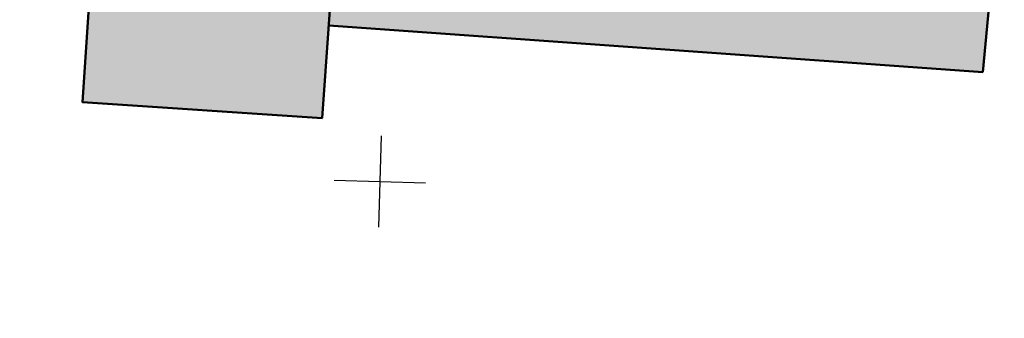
# Model space of a CAD drawing. Header units: millimetres. Extents: x -257011 to 237647566, y 2784933 to 6706507.
# Tile 203 of 256: x 9652864 to 9685301, y 5177167 to 5187002. Entities that reach past the tile are written whole.
import ezdxf

# ---------------------------------------------------------------- set-up
doc = ezdxf.new("R2010")
doc.units = ezdxf.units.MM
doc.header["$LTSCALE"] = 1000
doc.layers.add('(001) Сетка', color=92, linetype='Continuous')
doc.styles.get("Standard").update_dxf_attribs({"font": 'ARIALN.TTF'})
doc.linetypes.add('KANALIS_K', pattern='A,1,["<",Standard,S=1.8,R=0,X=-0.9,Y=-0.9],3,-1,["К",Standard,S=1.8,R=0,X=-0.9,Y=-0.9],-1,10', length=16)

# ---------------------------------------------------------------- blocks, each defined once
blk = doc.blocks.new('Setka')
at = {"layer": '(001) Сетка'}
for p, q in [((0, 1.5), (0, -1.5)), ((-1.5, 0), (1.5, 0))]:
    blk.add_line(p, q, dxfattribs=at)
blk = doc.blocks.new('kjvklglhl')
at = {"layer": '(001) Сетка'}
blk.add_blockref('Setka', (389.817, 424.81), dxfattribs=at)

msp = doc.modelspace()

# ---------------------------------------------------------------- hatches: boundary and pattern name
at = {"linetype": 'KANALIS_K', "ltscale": 1000}
h = msp.add_hatch(dxfattribs=at)
h.set_pattern_fill('JIS_STN_1E', color=252, scale=550, angle=266, style=0)
h.set_pattern_definition([(311, (-678705, -429468.37), (415.09027, 360.832466), []), (311, (-678732.07, -429855.2), (415.09027, 360.832466), [550, -275])])
h.paths.add_polyline_path([(9638985.961, 5187710.861), (9619221.007, 5187895.21), (9618992.437, 5177616.452), (9639197.965, 5177167.138)])
h.paths.add_polyline_path([(9685300.54, 5192745.574), (9663579.079, 5194298.28), (9663044.099, 5186814.228), (9684597.115, 5185273.563)])
h.paths.add_polyline_path([(9663582.779, 5194999.165), (9655686.679, 5195605.522), (9654936.118, 5184282.028), (9662825.133, 5183751.015)])

# ---------------------------------------------------------------- linework, layer by layer
at = {"lineweight": 50, "ltscale": 1000}
for points in [[(9684597.115, 5185273.563), (9685300.54, 5192745.574), (9663529.231, 5194301.843), (9663582.779, 5194999.165), (9655686.679, 5195605.522), (9655656.531, 5195150.687), (9647453.306, 5195694.426), (9646654.52, 5186114.156), (9638985.961, 5187710.861), (9619221.007, 5187895.21), (9618992.437, 5177616.452), (9639197.965, 5177167.138), (9638985.961, 5187710.861)], [(9655656.531, 5195150.687), (9654936.118, 5184282.028), (9662825.709, 5183759.078), (9663579.079, 5194298.28)], [(9684597.115, 5185273.563), (9663044.099, 5186814.228)]]:
    msp.add_lwpolyline(points, dxfattribs=at)

# ---------------------------------------------------------------- block references
at = {"lineweight": 5, "xscale": 999.9999999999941, "yscale": 999.9999999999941, "zscale": 999.9999999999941, "rotation": 358.3893224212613}
msp.add_blockref('kjvklglhl', (9263124.728, 4767987.332), dxfattribs=at)

doc.saveas('drawing.dxf')
